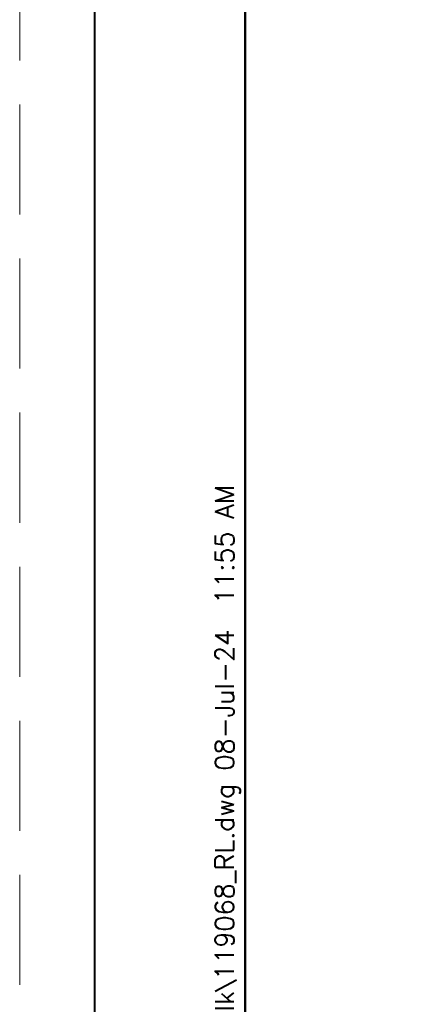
# Paper-space layout 'Layout1' of a CAD drawing. Header units: feet. Extents: x -1.5 to 49.6, y -1.1 to 21.4.
# Tile 2 of 9: x -1.5 to 1.2, y 5.9 to 12.5. Entities that reach past the tile are written whole.
import ezdxf

# ---------------------------------------------------------------- set-up
doc = ezdxf.new("R2010")
doc.units = ezdxf.units.FT
doc.header["$MEASUREMENT"] = 0
doc.linetypes.add('DGN Style 3', pattern=[1.025364, 0.732403, -0.292961])
doc.linetypes.add('OhDOT_USTN3', pattern=[0.22, 0.165, -0.055])
doc.layers.add('SH_Border', color=7, linetype='Continuous')
doc.layers.add('SH_Cut_Line', color=7, linetype='OhDOT_USTN3', lineweight=0, plot=False)
doc.styles.add('DwgStamp', font='romans.shx')

psp = doc.layouts.get("Layout1")

# ---------------------------------------------------------------- linework, layer by layer
at = {"layer": 'SH_Border', "color": 7, "linetype": 'Continuous', "lineweight": 40, "flags": 128}
for points in [[(-1, 20.875), (0, 20.875), (0, -0.125), (-1, -0.125), (-1, 20.875)], [(0, 20.875), (32, 20.875), (32, -0.125), (0, -0.125), (0, 20.875)]]:
    psp.add_lwpolyline(points, close=True, dxfattribs=at)
at = {"layer": 'SH_Cut_Line', "color": 7, "linetype": 'DGN Style 3', "lineweight": 0, "flags": 128}
psp.add_lwpolyline([(-1.5, -0.625), (32.5, -0.625), (32.5, 21.375), (-1.5, 21.375), (-1.5, -0.625)], close=True, dxfattribs=at)

# ---------------------------------------------------------------- texts
at = {"layer": 'SH_Border', "color": 7, "linetype": 'Continuous', "style": 'DwgStamp'}
psp.add_text('Z:\\project\\Hamilton\\ColerainTownship\\HAM-COL-2202PooleRoadSidewalk\\119068_RL.dwg 08-Jul-24  11:55 AM', height=0.125, rotation=90, dxfattribs=at).set_placement((-0.075, -0.125))

doc.saveas('drawing.dxf')
